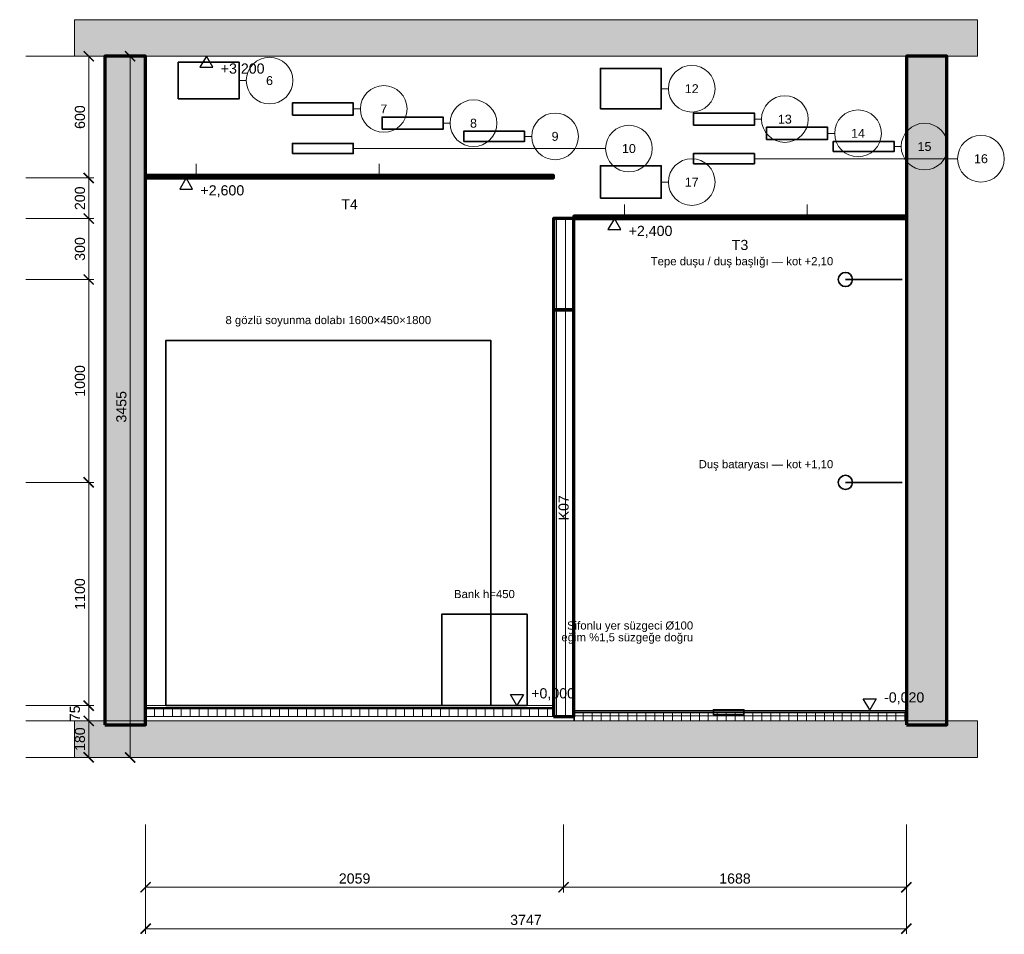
# Model space of a CAD drawing. Header units: millimetres. Extents: x -620 to 4230, y -1127 to 3380.
import ezdxf
from ezdxf.enums import TextEntityAlignment as Align

# ---------------------------------------------------------------- set-up
doc = ezdxf.new("R2010")
doc.units = ezdxf.units.MM
for name, color, linetype, lineweight in [('A-KAPI', 8, 'Continuous', 18), ('A-KATMAN-CIZGI', 251, 'Continuous', 13), ('A-KATMAN-YALITIM', 6, 'Continuous', 35), ('A-KESIT-ARKA', 8, 'Continuous', 18), ('A-KESIT-GORUNEN', 7, 'Continuous', 35), ('A-KESIT-KESILEN', 7, 'Continuous', 70), ('A-KESIT-TARAMA', 253, 'Continuous', 13), ('A-KOT-ISARET', 250, 'Continuous', 25), ('A-MOBILYA', 9, 'Continuous', 18), ('A-TAVAN-YAZI', 150, 'Continuous', 13), ('A-TESISAT-KESIT', 4, 'Continuous', 35), ('G-OLCU-ZINCIR', 7, 'Continuous', 13), ('M-YAZI', 7, 'Continuous', 13)]:
    doc.layers.add(name, color=color, linetype=linetype, lineweight=lineweight)
doc.styles.add('GYM', font='arial.ttf')
doc.dimstyles.new('GYM-20', dxfattribs={"dimscale": 20, "dimtxt": 2.5, "dimasz": 2.5, "dimexe": 1.25, "dimexo": 1.5, "dimgap": 0.9, "dimtad": 1, "dimdec": 0, "dimtxsty": 'GYM', "dimblk": 'ARCHTICK', "dimcen": 2.5, "dimclrd": 7, "dimclre": 7, "dimclrt": 7, "dimazin": 3, "dimtfac": 1, "dimtmove": 0, "dimatfit": 3, "dimlwd": 18, "dimlwe": 13, "dimarcsym": 0})

# ---------------------------------------------------------------- blocks, each defined once
blk = doc.blocks.new('_ARCHTICK')
at = {"color": 0, "linetype": 'ByBlock', "const_width": 0.15}
blk.add_lwpolyline([(-0.5, -0.5), (0.5, 0.5)], dxfattribs=at)

msp = doc.modelspace()

# ---------------------------------------------------------------- hatches: boundary and pattern name
at = {"layer": 'A-KESIT-TARAMA'}
h = msp.add_hatch(dxfattribs=at)
h.set_pattern_fill('AR-CONC', scale=0.709124)
h.paths.add_polyline_path([(-350, 3200), (4097.4, 3200), (4097.4, 3380), (-350, 3380)])
h = msp.add_hatch(dxfattribs=at)
h.set_pattern_fill('AR-CONC', scale=0.709124)
h.paths.add_polyline_path([(-200, -95), (0, -95), (0, 3200), (-200, 3200)])
h = msp.add_hatch(dxfattribs=at)
h.set_pattern_fill('AR-CONC', scale=0.709124)
h.paths.add_polyline_path([(3747.4, -95), (3947.4, -95), (3947.4, 3200), (3747.4, 3200)])
h = msp.add_hatch(dxfattribs=at)
h.set_pattern_fill('ANSI31', scale=13.8583, angle=45)
h.paths.add_polyline_path([(0, 2600), (2009.2, 2600), (2009.2, 2612.5), (0, 2612.5)])
h = msp.add_hatch(dxfattribs=at)
h.set_pattern_fill('ANSI31', scale=13.8583, angle=45)
h.paths.add_polyline_path([(2009.2, 1950), (2109.2, 1950), (2109.2, 2400), (2009.2, 2400)])
h = msp.add_hatch(dxfattribs=at)
h.set_pattern_fill('ANSI31', scale=13.8583, angle=45)
h.paths.add_polyline_path([(2109.2, 2400), (3747.4, 2400), (3747.4, 2412.5), (2109.2, 2412.5)])
h = msp.add_hatch(dxfattribs=at)
h.set_pattern_fill('ANSI31', scale=13.8583, angle=45)
h.paths.add_polyline_path([(2009.2, -53), (2109.2, -53), (2109.2, 1950), (2009.2, 1950)])
h = msp.add_hatch(dxfattribs=at)
h.set_pattern_fill('ANSI31', scale=13.858, angle=45)
h.paths.add_polyline_path([(0, -53), (2009.2, -53), (2009.2, -15), (0, -15)])
h = msp.add_hatch(dxfattribs=at)
h.set_pattern_fill('ANSI31', scale=13.8583, angle=45)
h.paths.add_polyline_path([(2109.2, -50), (3747.4, -50), (3747.4, -35), (2109.2, -35)])
h = msp.add_hatch(dxfattribs=at)
h.set_pattern_fill('AR-CONC', scale=0.709124)
h.paths.add_polyline_path([(-350, -255), (4097.4, -255), (4097.4, -75), (-350, -75)])
h = msp.add_hatch(dxfattribs=at)
h.set_pattern_fill('ANSI31', scale=13.8583, angle=45)
h.paths.add_polyline_path([(2109.2, -75), (3747.4, -75), (3747.4, -50), (2109.2, -50)])

# ---------------------------------------------------------------- linework, layer by layer
at = {"layer": 'A-KATMAN-CIZGI'}
for p, q in [((0, -11.5), (2009.2, -11.5)), ((2109.2, -24), (3747.4, -24)), ((2109.2, -30.5), (3747.4, -30.5))]:
    msp.add_line(p, q, dxfattribs=at)
for points in [[(-350, 3200), (4097.4, 3200), (4097.4, 3380), (-350, 3380)], [(0, -9), (2009.2, -9), (2009.2, 0), (0, 0)], [(0, -53), (2009.2, -53), (2009.2, -15), (0, -15)], [(2109.2, -50), (3747.4, -50), (3747.4, -35), (2109.2, -35)], [(-350, -255), (4097.4, -255), (4097.4, -75), (-350, -75)], [(2109.2, -75), (3747.4, -75), (3747.4, -50), (2109.2, -50)]]:
    msp.add_lwpolyline(points, close=True, dxfattribs=at)
at = {"layer": 'A-KATMAN-YALITIM'}
for p, q in [((0, -14.5), (2009.2, -14.5)), ((2109.2, -34), (3747.4, -34))]:
    msp.add_line(p, q, dxfattribs=at)
at = {"layer": 'A-KESIT-ARKA'}
for p, q in [((250, 2670), (250, 2612.5)), ((1150, 2670), (1150, 2612.5)), ((2359.2, 2470), (2359.2, 2412.5)), ((3259.2, 2470), (3259.2, 2412.5))]:
    msp.add_line(p, q, dxfattribs=at)
at = {"layer": 'A-KESIT-GORUNEN'}
for p, q in [((3727.4, 2100), (3447.4, 2100)), ((3727.4, 1100), (3447.4, 1100))]:
    msp.add_line(p, q, dxfattribs=at)
for points in [[(100, 0), (1700, 0), (1700, 1800), (100, 1800)], [(1459.2, 0), (1879.2, 0), (1879.2, 450), (1459.2, 450)], [(2797.4, -45), (2947.4, -45), (2947.4, -20), (2797.4, -20)]]:
    msp.add_lwpolyline(points, close=True, dxfattribs=at)
for centre in [(3447.4, 2100), (3447.4, 1100)]:
    msp.add_circle(centre, 35, dxfattribs=at)
at = {"layer": 'A-KESIT-KESILEN'}
for points in [[(-200, -95), (0, -95), (0, 3200), (-200, 3200)], [(3747.4, -95), (3947.4, -95), (3947.4, 3200), (3747.4, 3200)], [(0, 2600), (2009.2, 2600), (2009.2, 2612.5), (0, 2612.5)], [(2009.2, 1950), (2109.2, 1950), (2109.2, 2400), (2009.2, 2400)], [(2109.2, 2400), (3747.4, 2400), (3747.4, 2412.5), (2109.2, 2412.5)], [(2009.2, -53), (2109.2, -53), (2109.2, 1950), (2009.2, 1950)]]:
    msp.add_lwpolyline(points, close=True, dxfattribs=at)
at = {"layer": 'A-KOT-ISARET'}
for points in [[(300, 3200), (268, 3145.6), (332, 3145.6)], [(200, 2600), (168, 2545.6), (232, 2545.6)], [(2309.2, 2400), (2277.2, 2345.6), (2341.2, 2345.6)], [(1829.2, 0), (1797.2, 54.4), (1861.2, 54.4)], [(3567.4, -20), (3535.4, 34.4), (3599.4, 34.4)]]:
    msp.add_lwpolyline(points, close=True, dxfattribs=at)
at = {"layer": 'A-TESISAT-KESIT'}
for points in [[(160.7, 2990), (460.7, 2990), (460.7, 3170), (160.7, 3170)], [(2240.3, 2940), (2540.3, 2940), (2540.3, 3140), (2240.3, 3140)], [(723.3, 2910), (1023.3, 2910), (1023.3, 2970), (723.3, 2970)], [(2699, 2860), (2999, 2860), (2999, 2920), (2699, 2920)], [(1165.3, 2840), (1465.3, 2840), (1465.3, 2900), (1165.3, 2900)], [(1567.2, 2780), (1867.2, 2780), (1867.2, 2830), (1567.2, 2830)], [(3059.4, 2790), (3359.4, 2790), (3359.4, 2850), (3059.4, 2850)], [(723.3, 2720), (1023.3, 2720), (1023.3, 2770), (723.3, 2770)], [(3387, 2730), (3687, 2730), (3687, 2780), (3387, 2780)], [(2699, 2670), (2999, 2670), (2999, 2720), (2699, 2720)], [(2240.3, 2500), (2540.3, 2500), (2540.3, 2660), (2240.3, 2660)]]:
    msp.add_lwpolyline(points, close=True, dxfattribs=at)
at = {"layer": 'M-YAZI'}
for p, q in [((460.7, 3080), (495.7, 3080)), ((2540.3, 3040), (2575.3, 3040)), ((1023.3, 2940), (1058.3, 2940)), ((1465.3, 2870), (1500.3, 2870)), ((2999, 2890), (3034, 2890)), ((3359.4, 2820), (3394.4, 2820)), ((1867.2, 2805), (1902.2, 2805)), ((1023.3, 2745), (2265.8, 2745)), ((3687, 2755), (3722, 2755)), ((2999, 2695), (4000, 2695)), ((2540.3, 2580), (2575.3, 2580))]:
    msp.add_line(p, q, dxfattribs=at)
for centre in [(610.7, 3080), (2690.3, 3040), (1173.3, 2940), (1615.3, 2870), (3149, 2890), (2017.2, 2805), (3509.4, 2820), (3837, 2755), (2380.8, 2745), (4115, 2695), (2690.3, 2580)]:
    msp.add_circle(centre, 115, dxfattribs=at)

# ---------------------------------------------------------------- texts
at = {"layer": 'A-KAPI', "style": 'GYM'}
msp.add_text('K07', height=50, rotation=90, dxfattribs=at).set_placement((2059.2, 975), align=Align.MIDDLE_CENTER)
at = {"layer": 'A-KOT-ISARET', "style": 'GYM'}
for s, p in [('+3,200', (370.4, 3139.2)), ('+2,600', (270.4, 2539.2)), ('+2,400', (2379.6, 2339.2)), ('+0,000', (1899.6, 60.8)), ('-0,020', (3637.8, 40.8))]:
    msp.add_text(s, height=50, dxfattribs=at).set_placement(p, align=Align.MIDDLE_LEFT)
at = {"layer": 'A-MOBILYA', "style": 'GYM'}
for s, p in [('8 gözlü soyunma dolabı 1600×450×1800', (900, 1900)), ('Bank h=450', (1669.2, 550))]:
    msp.add_text(s, height=40, dxfattribs=at).set_placement(p, align=Align.MIDDLE_CENTER)
at = {"layer": 'A-TAVAN-YAZI', "style": 'GYM'}
for s, p in [('T4', (1004.6, 2470)), ('T3', (2928.3, 2270))]:
    msp.add_text(s, height=50, dxfattribs=at).set_placement(p, align=Align.MIDDLE_CENTER)
at = {"layer": 'M-YAZI', "style": 'GYM'}
for s, p in [('6', (610.7, 3080)), ('12', (2690.3, 3040)), ('7', (1173.3, 2940)), ('13', (3149, 2890)), ('8', (1615.3, 2870)), ('9', (2017.2, 2805)), ('14', (3509.4, 2820)), ('10', (2380.8, 2745)), ('15', (3837, 2755)), ('16', (4115, 2695)), ('17', (2690.3, 2580))]:
    msp.add_text(s, height=44, dxfattribs=at).set_placement(p, align=Align.MIDDLE_CENTER)
for s, p in [('Tepe duşu / duş başlığı — kot +2,10', (3387.4, 2190)), ('Duş bataryası — kot +1,10', (3387.4, 1190)), ('Sifonlu yer süzgeci Ø100', (2697.4, 395)), ('eğim %1,5 süzgeğe doğru', (2697.4, 337))]:
    msp.add_text(s, height=40, dxfattribs=at).set_placement(p, align=Align.MIDDLE_RIGHT)

# ---------------------------------------------------------------- dimensions: what is measured, and where the dimension line sits
at = {"layer": 'G-OLCU-ZINCIR'}
for base, p1, p2 in [((-280, 2600), (-620, 2600), (-620, 3200)), ((-76, -255), (-620, -255), (-620, 3200)), ((-280, 2400), (-620, 2400), (-620, 2600)), ((-280, 2100), (-620, 2100), (-620, 2400)), ((-280, 1100), (-620, 1100), (-620, 2100)), ((-280, 0), (-620, 0), (-620, 1100)), ((-280, -75), (-620, -75), (-620, 0)), ((-280, -255), (-620, -255), (-620, -75))]:
    msp.add_linear_dim(base=base, p1=p1, p2=p2, angle=90, dimstyle='GYM-20', dxfattribs=at).render()
for base, p1, p2 in [((0, -895), (0, -555), (2059.2, -555)), ((0, -1099), (0, -555), (3747.4, -555)), ((2059.2, -895), (2059.2, -555), (3747.4, -555))]:
    msp.add_linear_dim(base=base, p1=p1, p2=p2, dimstyle='GYM-20', dxfattribs=at).render()

doc.saveas('drawing.dxf')
